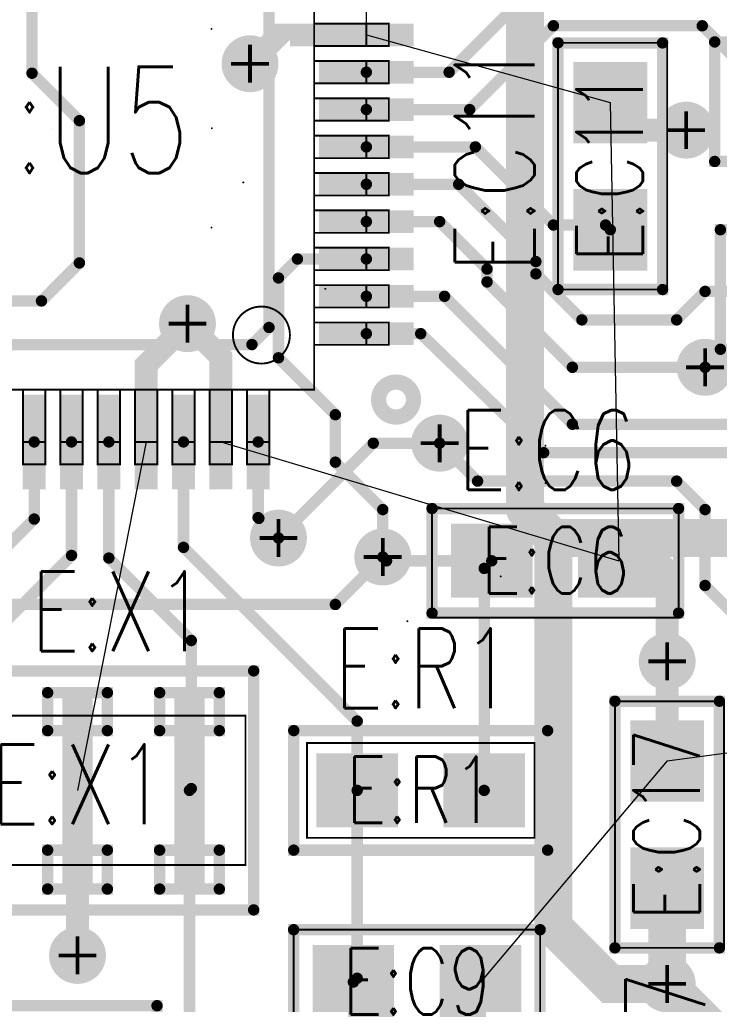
# Model space of a CAD drawing. Extents: x -4.8 to 11.7, y -3.6 to 8.1.
# Tile 12 of 53: x 2.004 to 2.373, y -0.041 to 0.478. Entities that reach past the tile are written whole.
import ezdxf
from ezdxf.enums import TextEntityAlignment as Align

# ---------------------------------------------------------------- set-up
doc = ezdxf.new("R2010")
doc.units = 0
for name, pattern in [('SIG_68', [2, 1, 1]), ('SIG_72', [2, 1, 1]), ('SIG_80', [2, 1, 1]), ('SIG_83', [2, 1, 1]), ('SIG_85', [2, 1, 1]), ('SIG_86', [2, 1, 1]), ('SIG_87', [2, 1, 1]), ('SIG_88', [2, 1, 1]), ('SIG_89', [2, 1, 1]), ('SIG_90', [2, 1, 1]), ('SIG_93', [2, 1, 1]), ('SIG_95', [2, 1, 1]), ('SIG_96', [2, 1, 1]), ('SIG_97', [2, 1, 1]), ('SIG_98', [2, 1, 1]), ('TRMIDX_0', [2, 1, 1]), ('TRMIDX_1', [2, 1, 1]), ('TRMIDX_10', [2, 1, 1]), ('TRMIDX_11', [2, 1, 1]), ('TRMIDX_13', [2, 1, 1]), ('TRMIDX_15', [2, 1, 1]), ('TRMIDX_2', [2, 1, 1]), ('TRMIDX_9', [2, 1, 1])]:
    doc.linetypes.add(name, pattern=pattern)
for name, color, linetype in [('DIMENSION7_119', 254, 'CONTINUOUS'), ('DRIL_NPLTE_THRU_01', 16, 'CONTINUOUS'), ('DRIL_NPLTE_THRU_04', 176, 'CONTINUOUS'), ('DRIL_PLTE_THRU_01', 16, 'CONTINUOUS'), ('DRIL_PLTE_THRU_04', 176, 'CONTINUOUS'), ('DRIL_SYMBOL', 254, 'CONTINUOUS'), ('LINK_00', 2, 'CONTINUOUS'), ('PADS_BOT', 5, 'CONTINUOUS'), ('PADS_INNER', 1, 'CONTINUOUS'), ('PADS_TOP', 1, 'CONTINUOUS'), ('PART_NAME_123', 255, 'CONTINUOUS'), ('PART_NAME_129', 2, 'CONTINUOUS'), ('PART_TOP_2DLINE_123', 255, 'CONTINUOUS'), ('PART_TOP_2DLINE_129', 2, 'CONTINUOUS'), ('PART_TOP_COPPER_01', 1, 'CONTINUOUS'), ('TAG_00', 254, 'CONTINUOUS'), ('TAG_01', 254, 'CONTINUOUS'), ('TRACE_01', 1, 'CONTINUOUS'), ('TRACE_04', 5, 'CONTINUOUS'), ('VIAPTS', 56, 'CONTINUOUS')]:
    doc.layers.add(name, color=color, linetype=linetype)
doc.styles.add('W0$001', font='simplex', dxfattribs={"width": 0.75})
doc.styles.add('W0$006', font='simplex', dxfattribs={"width": 0.75})

# ---------------------------------------------------------------- blocks, each defined once
blk = doc.blocks.new('SMOOTH_0$001')
at = {"const_width": 0.0005}
blk.add_lwpolyline([(-0.00025, 0, 1), (0.00025, 0, 1)], format="xyb", close=True, dxfattribs=at)
blk = doc.blocks.new('SMOOTH_0$006')
at = {"const_width": 0.003}
blk.add_lwpolyline([(-0.0015, 0, 1), (0.0015, 0, 1)], format="xyb", close=True, dxfattribs=at)
blk = doc.blocks.new('PART_BODY_TOP_222')
at = {"layer": 'DIMENSION7_119', "linetype": 'TRMIDX_15', "const_width": 0.001}
blk.add_lwpolyline([(-0.18701, 0.25984), (-0.18698, 0.25984)], dxfattribs=at)
at = {"layer": 'DIMENSION7_119', "linetype": 'TRMIDX_9', "const_width": 0.001}
blk.add_lwpolyline([(-0.23622, 0.23622), (-0.23619, 0.23622)], dxfattribs=at)
at = {"layer": 'DIMENSION7_119', "linetype": 'TRMIDX_11', "const_width": 0.001}
blk.add_lwpolyline([(-0.25984, 0.18701), (-0.25982, 0.18701)], dxfattribs=at)
at = {"layer": 'DIMENSION7_119', "linetype": 'TRMIDX_13', "const_width": 0.001}
blk.add_lwpolyline([(-0.25984, 0.18701), (-0.25982, 0.18701)], dxfattribs=at)
at = {"layer": 'DIMENSION7_119', "linetype": 'TRMIDX_10', "const_width": 0.001}
blk.add_lwpolyline([(-0.25984, 0.16732), (-0.25982, 0.16732)], dxfattribs=at)
at = {"layer": 'DIMENSION7_119', "linetype": 'TRMIDX_1', "const_width": 0.001}
for points in [[(-0.1437, 0.08465), (-0.14367, 0.08465)], [(-0.08366, 0.05236), (-0.08364, 0.05236)], [(-0.08366, 0.05236), (-0.08364, 0.05236)], [(-0.10047, 0.02854), (-0.10045, 0.02854)], [(-0.08386, 0), (-0.08383, 0)], [(-0.08366, -0.05236), (-0.08364, -0.05236)]]:
    blk.add_lwpolyline(points, dxfattribs=at)
at = {"layer": 'PART_TOP_2DLINE_123', "const_width": 0.008}
blk.add_lwpolyline([(-0.17178, 0.143, 1), (-0.19022, 0.143, 1)], format="xyb", close=True, dxfattribs=at)
at = {"layer": 'PART_TOP_2DLINE_123', "const_width": 0.006}
blk.add_lwpolyline([(-0.114, -0.114), (0.114, -0.114), (0.114, 0.114), (-0.105, 0.114), (-0.114, 0.105)], close=True, dxfattribs=at)
at = {"layer": 'PART_TOP_2DLINE_129', "const_width": 0.001}
for points in [[(-0.11417, 0.17717), (-0.11417, 0.1378), (-0.10236, 0.1378), (-0.10236, 0.17717)], [(-0.09449, 0.17717), (-0.09449, 0.1378), (-0.08268, 0.1378), (-0.08268, 0.17717)], [(-0.0748, 0.17717), (-0.0748, 0.1378), (-0.06299, 0.1378), (-0.06299, 0.17717)], [(-0.05512, 0.17717), (-0.05512, 0.1378), (-0.04331, 0.1378), (-0.04331, 0.17717)], [(-0.03543, 0.17717), (-0.03543, 0.1378), (-0.02362, 0.1378), (-0.02362, 0.17717)], [(-0.01575, 0.17717), (-0.01575, 0.1378), (-0.00394, 0.1378), (-0.00394, 0.17717)], [(0.00394, 0.17717), (0.00394, 0.1378), (0.01575, 0.1378), (0.01575, 0.17717)], [(-0.11417, 0.16535), (-0.11417, 0.1378), (-0.10236, 0.1378), (-0.10236, 0.16535)], [(-0.09449, 0.16535), (-0.09449, 0.1378), (-0.08268, 0.1378), (-0.08268, 0.16535)], [(-0.0748, 0.16535), (-0.0748, 0.1378), (-0.06299, 0.1378), (-0.06299, 0.16535)], [(-0.05512, 0.16535), (-0.05512, 0.1378), (-0.04331, 0.1378), (-0.04331, 0.16535)], [(-0.03543, 0.16535), (-0.03543, 0.1378), (-0.02362, 0.1378), (-0.02362, 0.16535)], [(-0.01575, 0.16535), (-0.01575, 0.1378), (-0.00394, 0.1378), (-0.00394, 0.16535)], [(0.00394, 0.16535), (0.00394, 0.1378), (0.01575, 0.1378), (0.01575, 0.16535)], [(-0.1378, -0.1378), (0.1378, -0.1378), (0.1378, 0.1378), (-0.1378, 0.1378)], [(-0.1378, 0.11417), (-0.17717, 0.11417), (-0.17717, 0.10236), (-0.1378, 0.10236)], [(-0.1378, 0.11417), (-0.16535, 0.11417), (-0.16535, 0.10236), (-0.1378, 0.10236)], [(-0.1378, 0.09449), (-0.17717, 0.09449), (-0.17717, 0.08268), (-0.1378, 0.08268)], [(-0.1378, 0.09449), (-0.16535, 0.09449), (-0.16535, 0.08268), (-0.1378, 0.08268)], [(-0.1378, 0.0748), (-0.17717, 0.0748), (-0.17717, 0.06299), (-0.1378, 0.06299)], [(-0.1378, 0.0748), (-0.16535, 0.0748), (-0.16535, 0.06299), (-0.1378, 0.06299)], [(-0.1378, 0.05512), (-0.17717, 0.05512), (-0.17717, 0.04331), (-0.1378, 0.04331)], [(-0.1378, 0.05512), (-0.16535, 0.05512), (-0.16535, 0.04331), (-0.1378, 0.04331)], [(-0.1378, 0.03543), (-0.17717, 0.03543), (-0.17717, 0.02362), (-0.1378, 0.02362)], [(-0.1378, 0.03543), (-0.16535, 0.03543), (-0.16535, 0.02362), (-0.1378, 0.02362)], [(-0.1378, 0.01575), (-0.17717, 0.01575), (-0.17717, 0.00394), (-0.1378, 0.00394)], [(-0.1378, 0.01575), (-0.16535, 0.01575), (-0.16535, 0.00394), (-0.1378, 0.00394)], [(-0.1378, -0.00394), (-0.17717, -0.00394), (-0.17717, -0.01575), (-0.1378, -0.01575)], [(-0.1378, -0.00394), (-0.16535, -0.00394), (-0.16535, -0.01575), (-0.1378, -0.01575)], [(-0.1378, -0.02362), (-0.17717, -0.02362), (-0.17717, -0.03543), (-0.1378, -0.03543)], [(-0.1378, -0.02362), (-0.16535, -0.02362), (-0.16535, -0.03543), (-0.1378, -0.03543)], [(-0.1378, -0.04331), (-0.17717, -0.04331), (-0.17717, -0.05512), (-0.1378, -0.05512)], [(-0.1378, -0.04331), (-0.16535, -0.04331), (-0.16535, -0.05512), (-0.1378, -0.05512)]]:
    blk.add_lwpolyline(points, close=True, dxfattribs=at)
blk.add_lwpolyline([(-0.12503, 0.109, 1), (-0.09497, 0.109, 1)], format="xyb", close=True, dxfattribs=at)
at = {"layer": 'TAG_00'}
blk.add_lwpolyline([(0, 0), (0, 0)], dxfattribs=at)
at = {"layer": 'TAG_01'}
blk.add_lwpolyline([(0, 0), (0, 0)], dxfattribs=at)
at = {"layer": 'DIMENSION7_119'}
for p in [(-0.18701, 0.25984), (-0.18698, 0.25984), (-0.23622, 0.23622), (-0.23619, 0.23622), (-0.25984, 0.18701), (-0.25984, 0.18701), (-0.25982, 0.18701), (-0.25982, 0.18701), (-0.25984, 0.16732), (-0.25982, 0.16732), (-0.1437, 0.08465), (-0.14367, 0.08465), (-0.08366, 0.05236), (-0.08366, 0.05236), (-0.08364, 0.05236), (-0.08364, 0.05236), (-0.10047, 0.02854), (-0.10045, 0.02854), (-0.08386, 0), (-0.08383, 0), (-0.08366, -0.05236), (-0.08364, -0.05236)]:
    blk.add_blockref('SMOOTH_0$001', p, dxfattribs=at)
at = {"layer": 'PART_TOP_2DLINE_123'}
for p in [(-0.105, 0.114), (-0.114, 0.105)]:
    blk.add_blockref('SMOOTH_0$006', p, dxfattribs=at)
at = {"layer": 'PART_TOP_2DLINE_129'}
for p in [(-0.11417, 0.17717), (-0.10236, 0.17717), (-0.09449, 0.17717), (-0.08268, 0.17717), (-0.0748, 0.17717), (-0.06299, 0.17717), (-0.05512, 0.17717), (-0.04331, 0.17717), (-0.03543, 0.17717), (-0.02362, 0.17717), (-0.01575, 0.17717), (-0.00394, 0.17717), (0.00394, 0.17717), (0.01575, 0.17717), (-0.11417, 0.16535), (-0.10236, 0.16535), (-0.09449, 0.16535), (-0.08268, 0.16535), (-0.0748, 0.16535), (-0.06299, 0.16535), (-0.05512, 0.16535), (-0.04331, 0.16535), (-0.03543, 0.16535), (-0.02362, 0.16535), (-0.01575, 0.16535), (-0.00394, 0.16535), (0.00394, 0.16535), (0.01575, 0.16535), (-0.1378, 0.1378), (-0.11417, 0.1378), (-0.11417, 0.1378), (-0.10236, 0.1378), (-0.10236, 0.1378), (-0.09449, 0.1378), (-0.09449, 0.1378), (-0.08268, 0.1378), (-0.08268, 0.1378), (-0.0748, 0.1378), (-0.0748, 0.1378), (-0.06299, 0.1378), (-0.06299, 0.1378), (-0.05512, 0.1378), (-0.05512, 0.1378), (-0.04331, 0.1378), (-0.04331, 0.1378), (-0.03543, 0.1378), (-0.03543, 0.1378), (-0.02362, 0.1378), (-0.02362, 0.1378), (-0.01575, 0.1378), (-0.01575, 0.1378), (-0.00394, 0.1378), (-0.00394, 0.1378), (0.00394, 0.1378), (0.00394, 0.1378), (0.01575, 0.1378), (0.01575, 0.1378), (-0.17717, 0.11417), (-0.16535, 0.11417), (-0.1378, 0.11417), (-0.1378, 0.11417), (-0.17717, 0.10236), (-0.16535, 0.10236), (-0.1378, 0.10236), (-0.1378, 0.10236), (-0.17717, 0.09449), (-0.16535, 0.09449), (-0.1378, 0.09449), (-0.1378, 0.09449), (-0.17717, 0.08268), (-0.16535, 0.08268), (-0.1378, 0.08268), (-0.1378, 0.08268), (-0.17717, 0.0748), (-0.16535, 0.0748), (-0.1378, 0.0748), (-0.1378, 0.0748), (-0.17717, 0.06299), (-0.16535, 0.06299), (-0.1378, 0.06299), (-0.1378, 0.06299), (-0.17717, 0.05512), (-0.16535, 0.05512), (-0.1378, 0.05512), (-0.1378, 0.05512), (-0.17717, 0.04331), (-0.16535, 0.04331), (-0.1378, 0.04331), (-0.1378, 0.04331), (-0.17717, 0.03543), (-0.16535, 0.03543), (-0.1378, 0.03543), (-0.1378, 0.03543), (-0.17717, 0.02362), (-0.16535, 0.02362), (-0.1378, 0.02362), (-0.1378, 0.02362), (-0.17717, 0.01575), (-0.16535, 0.01575), (-0.1378, 0.01575), (-0.1378, 0.01575), (-0.17717, 0.00394), (-0.16535, 0.00394), (-0.1378, 0.00394), (-0.1378, 0.00394), (-0.17717, -0.00394), (-0.16535, -0.00394), (-0.1378, -0.00394), (-0.1378, -0.00394), (-0.17717, -0.01575), (-0.16535, -0.01575), (-0.1378, -0.01575), (-0.1378, -0.01575), (-0.17717, -0.02362), (-0.16535, -0.02362), (-0.1378, -0.02362), (-0.1378, -0.02362), (-0.17717, -0.03543), (-0.16535, -0.03543), (-0.1378, -0.03543), (-0.1378, -0.03543), (-0.17717, -0.04331), (-0.16535, -0.04331), (-0.1378, -0.04331), (-0.1378, -0.04331), (-0.17717, -0.05512), (-0.16535, -0.05512), (-0.1378, -0.05512), (-0.1378, -0.05512)]:
    blk.add_blockref('SMOOTH_0$001', p, dxfattribs=at)
blk = doc.blocks.new('DRIL_HOLE_0')
blk.add_lwpolyline([(0, 0, 1), (0, 0, 1)], format="xyb", close=True)
blk = doc.blocks.new('PAD_0')
blk.add_lwpolyline([(0, 0, 1), (0, 0, 1)], format="xyb", close=True)
blk = doc.blocks.new('PAD_89')
at = {"const_width": 0.012}
blk.add_lwpolyline([(-0.025, 0), (0.025, 0)], dxfattribs=at)
blk = doc.blocks.new('STK_TOP_69')
at = {"layer": 'DRIL_NPLTE_THRU_01'}
blk.add_blockref('DRIL_HOLE_0', (0, 0), dxfattribs=at)
at = {"layer": 'DRIL_NPLTE_THRU_04'}
blk.add_blockref('DRIL_HOLE_0', (0, 0), dxfattribs=at)
at = {"layer": 'PADS_BOT'}
blk.add_blockref('PAD_0', (0, 0), dxfattribs=at)
at = {"layer": 'PADS_INNER'}
blk.add_blockref('PAD_0', (0, 0), dxfattribs=at)
at = {"layer": 'PADS_TOP'}
blk.add_blockref('PAD_89', (0, 0), dxfattribs=at)
blk = doc.blocks.new('STK_TOP_70')
at = {"layer": 'DRIL_NPLTE_THRU_01'}
blk.add_blockref('DRIL_HOLE_0', (0, 0), dxfattribs=at)
at = {"layer": 'DRIL_NPLTE_THRU_04'}
blk.add_blockref('DRIL_HOLE_0', (0, 0), dxfattribs=at)
at = {"layer": 'PADS_BOT'}
blk.add_blockref('PAD_0', (0, 0), dxfattribs=at)
at = {"layer": 'PADS_INNER'}
blk.add_blockref('PAD_0', (0, 0), dxfattribs=at)
at = {"layer": 'PADS_TOP', "rotation": 90}
blk.add_blockref('PAD_89', (0, 0), dxfattribs=at)
blk = doc.blocks.new('SYM_TOP_55')
for name, p in [('PART_BODY_TOP_222', (0, 0)), ('STK_TOP_70', (-0.10827, 0.16535)), ('STK_TOP_70', (-0.08858, 0.16535)), ('STK_TOP_70', (-0.0689, 0.16535)), ('STK_TOP_70', (-0.04921, 0.16535)), ('STK_TOP_70', (-0.02953, 0.16535)), ('STK_TOP_70', (-0.00984, 0.16535)), ('STK_TOP_70', (0.00984, 0.16535)), ('STK_TOP_69', (-0.16535, 0.10827)), ('STK_TOP_69', (-0.16535, 0.08858)), ('STK_TOP_69', (-0.16535, 0.0689)), ('STK_TOP_69', (-0.16535, 0.04921)), ('STK_TOP_69', (-0.16535, 0.02953)), ('STK_TOP_69', (-0.16535, 0.00984)), ('STK_TOP_69', (-0.16535, -0.00984)), ('STK_TOP_69', (-0.16535, -0.02953)), ('STK_TOP_69', (-0.16535, -0.04921))]:
    blk.add_blockref(name, p)
blk = doc.blocks.new('PART_TOP_120')
blk.add_blockref('SYM_TOP_55', (0, 0))
at = {"layer": 'PART_NAME_129', "style": 'W0$001', "width": 0.75}
blk.add_text('E:U5', height=0.056, rotation=180, dxfattribs=at).set_placement((-0.0084, -0.0044), align=Align.MIDDLE_CENTER)
blk = doc.blocks.new('PART_BODY_TOP_227')
at = {"layer": 'PART_TOP_2DLINE_123', "const_width": 0.006}
blk.add_lwpolyline([(-0.09291, 0.06299), (0.09291, 0.06299), (0.09291, -0.06299), (-0.09291, -0.06299)], close=True, dxfattribs=at)
blk.add_lwpolyline([(0.074, -0.071, 1), (0.084, -0.071, 1)], format="xyb", close=True, dxfattribs=at)
at = {"layer": 'PART_TOP_2DLINE_129', "const_width": 0.001}
blk.add_lwpolyline([(-0.08858, 0.03937), (0.08858, 0.03937), (0.08858, -0.03937), (-0.08858, -0.03937)], close=True, dxfattribs=at)
blk.add_lwpolyline([(0.05, -0.02, 1), (0.06, -0.02, 1)], format="xyb", close=True, dxfattribs=at)
at = {"layer": 'PART_TOP_COPPER_01', "linetype": 'TRMIDX_2', "const_width": 0.006}
for points in [[(-0.0748, 0.052), (-0.04331, 0.052), (-0.04331, 0.0315), (-0.0748, 0.0315)], [(-0.0748, -0.0315), (-0.04331, -0.0315), (-0.04331, -0.0515), (-0.0748, -0.0515)]]:
    blk.add_lwpolyline(points, close=True, dxfattribs=at)
at = {"layer": 'PART_TOP_COPPER_01', "linetype": 'TRMIDX_1', "const_width": 0.006}
for points in [[(-0.01575, 0.052), (0.01575, 0.052), (0.01575, 0.0315), (-0.01575, 0.0315)], [(-0.01575, -0.0315), (0.01575, -0.0315), (0.01575, -0.0515), (-0.01575, -0.0515)]]:
    blk.add_lwpolyline(points, close=True, dxfattribs=at)
at = {"layer": 'PART_TOP_COPPER_01', "linetype": 'TRMIDX_0', "const_width": 0.006}
for points in [[(0.04331, 0.052), (0.0748, 0.052), (0.0748, 0.0315), (0.04331, 0.0315)], [(0.04331, -0.0315), (0.0748, -0.0315), (0.0748, -0.0515), (0.04331, -0.0515)]]:
    blk.add_lwpolyline(points, close=True, dxfattribs=at)
at = {"layer": 'PART_TOP_2DLINE_123'}
for p in [(-0.09291, 0.06299), (0.09291, 0.06299), (-0.09291, -0.06299), (0.09291, -0.06299)]:
    blk.add_blockref('SMOOTH_0$006', p, dxfattribs=at)
at = {"layer": 'PART_TOP_2DLINE_129'}
for p in [(-0.08858, 0.03937), (0.08858, 0.03937), (-0.08858, -0.03937), (0.08858, -0.03937)]:
    blk.add_blockref('SMOOTH_0$001', p, dxfattribs=at)
at = {"layer": 'PART_TOP_COPPER_01'}
for p in [(-0.0748, 0.052), (-0.04331, 0.052), (-0.01575, 0.052), (0.01575, 0.052), (0.04331, 0.052), (0.0748, 0.052), (-0.0748, 0.0315), (-0.04331, 0.0315), (-0.01575, 0.0315), (0.01575, 0.0315), (0.04331, 0.0315), (0.0748, 0.0315), (-0.0748, -0.0315), (-0.04331, -0.0315), (-0.01575, -0.0315), (0.01575, -0.0315), (0.04331, -0.0315), (0.0748, -0.0315), (-0.0748, -0.0515), (-0.04331, -0.0515), (-0.01575, -0.0515), (0.01575, -0.0515), (0.04331, -0.0515), (0.0748, -0.0515)]:
    blk.add_blockref('SMOOTH_0$006', p, dxfattribs=at)
blk = doc.blocks.new('PAD_96')
at = {"const_width": 0.016}
blk.add_lwpolyline([(-0.0515, 0), (0.0515, 0)], dxfattribs=at)
blk = doc.blocks.new('STK_TOP_74')
at = {"layer": 'DRIL_PLTE_THRU_01'}
blk.add_blockref('DRIL_HOLE_0', (0, 0), dxfattribs=at)
at = {"layer": 'DRIL_PLTE_THRU_04'}
blk.add_blockref('DRIL_HOLE_0', (0, 0), dxfattribs=at)
at = {"layer": 'PADS_BOT'}
blk.add_blockref('PAD_0', (0, 0), dxfattribs=at)
at = {"layer": 'PADS_INNER'}
blk.add_blockref('PAD_0', (0, 0), dxfattribs=at)
at = {"layer": 'PADS_TOP', "rotation": 90}
blk.add_blockref('PAD_96', (0, 0), dxfattribs=at)
blk = doc.blocks.new('SYM_TOP_60')
for name, p in [('PART_BODY_TOP_227', (0, 0)), ('STK_TOP_74', (-0.05906, 0)), ('STK_TOP_74', (0, 0)), ('STK_TOP_74', (0.05906, 0))]:
    blk.add_blockref(name, p)
blk = doc.blocks.new('PART_TOP_125')
blk.add_blockref('SYM_TOP_60', (0, 0))
at = {"layer": 'PART_NAME_123', "style": 'W0$006', "width": 0.75}
blk.add_text('E:X1', height=0.042, rotation=180, dxfattribs=at).set_placement((0.0246, -0.0734))
at = {"layer": 'PART_NAME_129', "style": 'W0$001', "width": 0.75}
blk.add_text('E:X1', height=0.042, rotation=180, dxfattribs=at).set_placement((-0.0008, -0.0032), align=Align.MIDDLE_CENTER)
blk = doc.blocks.new('PART_BODY_TOP_229')
at = {"layer": 'PART_TOP_2DLINE_123', "const_width": 0.006}
blk.add_lwpolyline([(-0.06693, -0.0315), (0.06693, -0.0315), (0.06693, 0.0315), (-0.06693, 0.0315)], close=True, dxfattribs=at)
at = {"layer": 'PART_TOP_2DLINE_129', "const_width": 0.001}
blk.add_lwpolyline([(-0.06, -0.025), (0.06, -0.025), (0.06, 0.025), (-0.06, 0.025)], close=True, dxfattribs=at)
at = {"layer": 'PART_TOP_2DLINE_123'}
for p in [(-0.06693, 0.0315), (0.06693, 0.0315), (-0.06693, -0.0315), (0.06693, -0.0315)]:
    blk.add_blockref('SMOOTH_0$006', p, dxfattribs=at)
at = {"layer": 'PART_TOP_2DLINE_129'}
for p in [(-0.06, 0.025), (0.06, 0.025), (-0.06, -0.025), (0.06, -0.025)]:
    blk.add_blockref('SMOOTH_0$001', p, dxfattribs=at)
blk = doc.blocks.new('PAD_98')
at = {"const_width": 0.039}
blk.add_lwpolyline([(-0.0215, 0), (0.0215, 0)], dxfattribs=at)
blk = doc.blocks.new('STK_TOP_49')
at = {"layer": 'DRIL_PLTE_THRU_01'}
blk.add_blockref('DRIL_HOLE_0', (0, 0), dxfattribs=at)
at = {"layer": 'DRIL_PLTE_THRU_04'}
blk.add_blockref('DRIL_HOLE_0', (0, 0), dxfattribs=at)
at = {"layer": 'PADS_BOT'}
blk.add_blockref('PAD_0', (0, 0), dxfattribs=at)
at = {"layer": 'PADS_INNER'}
blk.add_blockref('PAD_0', (0, 0), dxfattribs=at)
at = {"layer": 'PADS_TOP'}
blk.add_blockref('PAD_98', (0, 0), dxfattribs=at)
blk = doc.blocks.new('SYM_TOP_62')
for name, p in [('PART_BODY_TOP_229', (0, 0)), ('STK_TOP_49', (-0.0335, 0)), ('STK_TOP_49', (0.0335, 0))]:
    blk.add_blockref(name, p)
blk = doc.blocks.new('PART_TOP_126')
blk.add_blockref('SYM_TOP_62', (0, 0))
at = {"layer": 'PART_NAME_123', "style": 'W0$006', "width": 0.75}
blk.add_text('E:R1', height=0.042, dxfattribs=at).set_placement((-0.0456, 0.0434))
at = {"layer": 'PART_NAME_129', "style": 'W0$001', "width": 0.75}
blk.add_text('E:R1', height=0.035, dxfattribs=at).set_placement((0, 0.00033), align=Align.MIDDLE_CENTER)
blk = doc.blocks.new('PART_TOP_131')
blk.add_blockref('SYM_TOP_62', (0, 0))
at = {"layer": 'PART_NAME_123', "style": 'W0$006', "width": 0.75}
blk.add_text('E:R7', height=0.042, rotation=180, dxfattribs=at).set_placement((-0.0824, 0.0196))
at = {"layer": 'PART_NAME_129', "style": 'W0$001', "width": 0.75}
blk.add_text('E:R7', height=0.035, rotation=180, dxfattribs=at).set_placement((-0.0024, -0.0054), align=Align.MIDDLE_CENTER)
blk = doc.blocks.new('PART_TOP_132')
blk.add_blockref('SYM_TOP_62', (0, 0))
at = {"layer": 'PART_NAME_123', "style": 'W0$006', "width": 0.75}
blk.add_text('E:R5', height=0.042, rotation=180, dxfattribs=at).set_placement((-0.0794, 0.0206))
at = {"layer": 'PART_NAME_129', "style": 'W0$001', "width": 0.75}
blk.add_text('E:R5', height=0.035, rotation=180, dxfattribs=at).set_placement((-0.0044, -0.0044), align=Align.MIDDLE_CENTER)
blk = doc.blocks.new('PART_TOP_133')
blk.add_blockref('SYM_TOP_62', (0, 0))
at = {"layer": 'PART_NAME_123', "style": 'W0$006', "width": 0.75}
blk.add_text('E:R4', height=0.042, dxfattribs=at).set_placement((-0.0396, -0.0816))
at = {"layer": 'PART_NAME_129', "style": 'W0$001', "width": 0.75}
blk.add_text('E:R4', height=0.035, dxfattribs=at).set_placement((0, 0.00033), align=Align.MIDDLE_CENTER)
blk = doc.blocks.new('PART_BODY_TOP_203')
at = {"layer": 'PART_TOP_2DLINE_123', "const_width": 0.006}
blk.add_lwpolyline([(-0.065, -0.02756), (0.065, -0.02756), (0.065, 0.02756), (-0.065, 0.02756)], close=True, dxfattribs=at)
at = {"layer": 'PART_TOP_2DLINE_129', "const_width": 0.001}
blk.add_lwpolyline([(-0.065, -0.03), (0.065, -0.03), (0.065, 0.02756), (-0.065, 0.02756)], close=True, dxfattribs=at)
at = {"layer": 'PART_TOP_2DLINE_123'}
for p in [(-0.065, 0.02756), (0.065, 0.02756), (-0.065, -0.02756), (0.065, -0.02756)]:
    blk.add_blockref('SMOOTH_0$006', p, dxfattribs=at)
at = {"layer": 'PART_TOP_2DLINE_129'}
for p in [(-0.065, 0.02756), (0.065, 0.02756), (-0.065, -0.03), (0.065, -0.03)]:
    blk.add_blockref('SMOOTH_0$001', p, dxfattribs=at)
blk = doc.blocks.new('SYM_TOP_36')
for name, p in [('PART_BODY_TOP_203', (0, 0)), ('STK_TOP_49', (-0.0335, 0)), ('STK_TOP_49', (0.0335, 0))]:
    blk.add_blockref(name, p)
blk = doc.blocks.new('PART_TOP_229')
blk.add_blockref('SYM_TOP_36', (0, 0))
at = {"layer": 'PART_NAME_123', "style": 'W0$006', "width": 0.75}
blk.add_text('E:C11', height=0.042, dxfattribs=at).set_placement((-0.056, 0.04))
at = {"layer": 'PART_NAME_129', "style": 'W0$001', "width": 0.75}
blk.add_text('E:C11', height=0.035, dxfattribs=at).set_placement((0, 0.00033), align=Align.MIDDLE_CENTER)
blk = doc.blocks.new('PART_TOP_235')
blk.add_blockref('SYM_TOP_36', (0, 0))
at = {"layer": 'PART_NAME_123', "style": 'W0$006', "width": 0.75}
blk.add_text('E:C17', height=0.042, dxfattribs=at).set_placement((-0.199, -0.02))
at = {"layer": 'PART_NAME_129', "style": 'W0$001', "width": 0.75}
blk.add_text('E:C17', height=0.035, dxfattribs=at).set_placement((0, 0.00033), align=Align.MIDDLE_CENTER)
blk = doc.blocks.new('PART_TOP_242')
blk.add_blockref('SYM_TOP_36', (0, 0))
at = {"layer": 'PART_NAME_123', "style": 'W0$006', "width": 0.75}
blk.add_text('E:C6', height=0.042, dxfattribs=at).set_placement((-0.0516, 0.0374))
at = {"layer": 'PART_NAME_129', "style": 'W0$001', "width": 0.75}
blk.add_text('E:C6', height=0.035, dxfattribs=at).set_placement((0, 0.00033), align=Align.MIDDLE_CENTER)
blk = doc.blocks.new('PART_TOP_245')
blk.add_blockref('SYM_TOP_36', (0, 0))
at = {"layer": 'PART_NAME_123', "style": 'W0$006', "width": 0.75}
blk.add_text('E:C9', height=0.042, dxfattribs=at).set_placement((-0.0536, -0.0806))
at = {"layer": 'PART_NAME_129', "style": 'W0$001', "width": 0.75}
blk.add_text('E:C9', height=0.035, dxfattribs=at).set_placement((0, 0.00033), align=Align.MIDDLE_CENTER)
blk = doc.blocks.new('SMOOTH_0$012')
at = {"const_width": 0.006}
blk.add_lwpolyline([(-0.003, 0, 1), (0.003, 0, 1)], format="xyb", close=True, dxfattribs=at)
blk = doc.blocks.new('TRACE_822')
at = {"layer": 'TRACE_01', "linetype": 'SIG_68', "const_width": 0.012}
blk.add_lwpolyline([(2.2471, -0.0789), (2.2471, -0.0294)], dxfattribs=at)
at = {"layer": 'TRACE_01'}
for p in [(2.2471, -0.0294), (2.2471, -0.0789)]:
    blk.add_blockref('SMOOTH_0$012', p, dxfattribs=at)
blk = doc.blocks.new('SMOOTH_0$02')
at = {"const_width": 0.01}
blk.add_lwpolyline([(-0.005, 0, 1), (0.005, 0, 1)], format="xyb", close=True, dxfattribs=at)
blk = doc.blocks.new('DRIL_SYMBOL_0$013')
at = {"layer": 'DRIL_SYMBOL', "const_width": 0.002}
for points in [[(0, -0.01), (0, 0.01)], [(-0.01, 0), (0.01, 0)]]:
    blk.add_lwpolyline(points, dxfattribs=at)
blk = doc.blocks.new('DRIL_HOLE_0$013')
at = {"const_width": 0.0065}
blk.add_lwpolyline([(-0.00325, 0, 1), (0.00325, 0, 1)], format="xyb", close=True, dxfattribs=at)
blk.add_blockref('DRIL_SYMBOL_0$013', (0, 0))
blk = doc.blocks.new('PAD_180')
at = {"const_width": 0.015}
blk.add_lwpolyline([(0, -0.0075, 1), (0, 0.0075, 1)], format="xyb", close=True, dxfattribs=at)
blk = doc.blocks.new('STK_TOP_5')
at = {"layer": 'DRIL_PLTE_THRU_01'}
blk.add_blockref('DRIL_HOLE_0$013', (0, 0), dxfattribs=at)
at = {"layer": 'DRIL_PLTE_THRU_04'}
blk.add_blockref('DRIL_HOLE_0$013', (0, 0), dxfattribs=at)
at = {"layer": 'PADS_BOT'}
blk.add_blockref('PAD_180', (0, 0), dxfattribs=at)
at = {"layer": 'PADS_INNER'}
blk.add_blockref('PAD_180', (0, 0), dxfattribs=at)
at = {"layer": 'PADS_TOP'}
blk.add_blockref('PAD_180', (0, 0), dxfattribs=at)
blk = doc.blocks.new('SYM_TOP_4')
blk.add_blockref('STK_TOP_5', (0, 0))

msp = doc.modelspace()

# ---------------------------------------------------------------- linework, layer by layer
at = {"layer": 'LINK_00', "linetype": 'SIG_68'}
for p, q in [((2.18695, 0.46981), (2.18695, 0.4895)), ((2.18695, 0.46981), (2.3156, 0.4341)), ((2.3156, 0.4341), (2.3201, 0.1926)), ((2.07081, 0.25525), (2.0346, 0.0716)), ((2.11018, 0.25525), (2.3201, 0.1926)), ((2.3456, 0.0871), (2.4676, 0.1036)), ((2.3456, 0.0871), (2.2471, -0.0294))]:
    msp.add_line(p, q, dxfattribs=at)
at = {"layer": 'TRACE_01', "linetype": 'SIG_90', "const_width": 0.006}
msp.add_lwpolyline([(2.18695, 0.45013), (2.2306, 0.45013), (2.30007, 0.5196), (2.4021, 0.5196)], dxfattribs=at)
at = {"layer": 'TRACE_01', "linetype": 'SIG_89', "const_width": 0.006}
for points in [[(2.18695, 0.43044), (2.24144, 0.43044), (2.2856, 0.4746), (2.3641, 0.4746)], [(2.4041, 0.4346), (2.3641, 0.4746)]]:
    msp.add_lwpolyline(points, dxfattribs=at)
at = {"layer": 'TRACE_01', "linetype": 'SIG_68', "const_width": 0.012}
for points in [[(2.1256, 0.4546), (2.1406, 0.4696), (2.1406, 0.46981), (2.18695, 0.46981)], [(2.3556, 0.4196), (2.3156, 0.4196), (2.3156, 0.4341)], [(2.07081, 0.25525), (2.07081, 0.29581), (2.0926, 0.3176)], [(2.11018, 0.25525), (2.11018, 0.30002), (2.0926, 0.3176)], [(2.3456, 0.1396), (2.3456, 0.1876), (2.3406, 0.1926), (2.3201, 0.1926)], [(2.3456, 0.0871), (2.3456, 0.1396)], [(2.0346, -0.0154), (2.0346, 0.0716)]]:
    msp.add_lwpolyline(points, dxfattribs=at)
at = {"layer": 'TRACE_01', "linetype": 'SIG_88', "const_width": 0.006}
msp.add_lwpolyline([(2.3156, 0.3671), (2.3131, 0.3696), (2.2856, 0.3696), (2.24444, 0.41076), (2.18695, 0.41076)], dxfattribs=at)
at = {"layer": 'TRACE_01', "linetype": 'SIG_87', "const_width": 0.006}
for points in [[(2.3006, 0.3196), (2.27634, 0.34386), (2.27634, 0.35034), (2.2356, 0.39107), (2.18695, 0.39107)], [(2.3006, 0.3196), (2.3506, 0.3196), (2.3656, 0.3346), (2.4061, 0.3346), (2.4071, 0.3356)]]:
    msp.add_lwpolyline(points, dxfattribs=at)
at = {"layer": 'TRACE_01', "linetype": 'SIG_72', "const_width": 0.006}
msp.add_lwpolyline([(2.3656, 0.2946), (2.2956, 0.2946), (2.2506, 0.3396), (2.2506, 0.34639), (2.2256, 0.37139), (2.18695, 0.37139)], dxfattribs=at)
at = {"layer": 'TRACE_01', "linetype": 'SIG_83', "const_width": 0.006}
for points in [[(2.1956, 0.1946), (2.1956, 0.2196), (2.1706, 0.2446), (2.1706, 0.2696), (2.1406, 0.2996), (2.1406, 0.3417), (2.1506, 0.3517), (2.18695, 0.3517)], [(1.9006, 0.1946), (1.99176, 0.1946), (2.01176, 0.2146), (2.01176, 0.25525)], [(2.2531, 0.1926), (2.1976, 0.1926), (2.1956, 0.1946)], [(2.2491, 0.0716), (2.2491, 0.1886), (2.2531, 0.1926)]]:
    msp.add_lwpolyline(points, dxfattribs=at)
at = {"layer": 'TRACE_01', "linetype": 'SIG_86', "const_width": 0.006}
msp.add_lwpolyline([(2.4006, 0.2646), (2.2956, 0.2646), (2.22818, 0.33202), (2.18695, 0.33202)], dxfattribs=at)
at = {"layer": 'TRACE_01', "linetype": 'SIG_85', "const_width": 0.006}
msp.add_lwpolyline([(2.505, 0.2056), (2.505, 0.2396), (2.495, 0.2496), (2.28043, 0.2496), (2.2156, 0.31233), (2.18695, 0.31233)], dxfattribs=at)
at = {"layer": 'TRACE_01', "linetype": 'SIG_95', "const_width": 0.006}
msp.add_lwpolyline([(1.97554, 0.0716), (1.9756, 0.07166), (1.9756, 0.1396), (2.03144, 0.19544), (2.03144, 0.25525)], dxfattribs=at)
at = {"layer": 'TRACE_01', "linetype": 'SIG_96', "const_width": 0.006}
for points in [[(2.09366, 0.0716), (2.0946, 0.07254), (2.0946, 0.1506), (2.05113, 0.19407), (2.05113, 0.25525)], [(2.0451, -0.0754), (2.08366, -0.0754), (2.09366, -0.0654), (2.09366, 0.0716)]]:
    msp.add_lwpolyline(points, dxfattribs=at)
at = {"layer": 'TRACE_01', "linetype": 'SIG_97', "const_width": 0.006}
for points in [[(2.1821, 0.0716), (2.1821, 0.1081), (2.0905, 0.1997), (2.0905, 0.25525)], [(2.1801, -0.0294), (2.1821, -0.0274), (2.1821, 0.0716)]]:
    msp.add_lwpolyline(points, dxfattribs=at)
at = {"layer": 'TRACE_01', "linetype": 'SIG_98', "const_width": 0.006}
for points in [[(2.1406, 0.2046), (2.13024, 0.21496), (2.13024, 0.21497), (2.12987, 0.21535), (2.12987, 0.25525)], [(2.3906, 0.1546), (2.3656, 0.1796), (2.3656, 0.2196), (2.3506, 0.2346), (2.2456, 0.2346), (2.2256, 0.2546)]]:
    msp.add_lwpolyline(points, dxfattribs=at)
at = {"layer": 'TRACE_01', "linetype": 'SIG_80', "const_width": 0.02}
msp.add_lwpolyline([(2.3456, -0.0304), (2.3456, 0.0201)], dxfattribs=at)
at = {"layer": 'TRACE_04', "linetype": 'SIG_93', "const_width": 0.006}
for points in [[(2.0106, 0.4496), (2.0106, 0.6596), (2.0756, 0.7246), (2.0756, 0.7596)], [(2.0106, 0.4496), (2.0356, 0.4246), (2.0356, 0.3496)], [(1.9506, 0.3296), (2.0156, 0.3296), (2.0356, 0.3496)]]:
    msp.add_lwpolyline(points, dxfattribs=at)
at = {"layer": 'TRACE_04', "linetype": 'SIG_80', "const_width": 0.02}
for points in [[(2.2706, 0.2196), (2.2706, 0.5246), (2.3356, 0.5896)], [(2.2706, 0.2196), (2.2856, 0.2046), (2.3906, 0.2046)], [(2.2706, 0.2196), (2.2856, 0.2046), (2.2856, -0.0004), (2.3156, -0.0304), (2.3456, -0.0304)], [(2.3456, -0.0304), (2.4356, -0.1204), (2.5106, -0.1204)]]:
    msp.add_lwpolyline(points, dxfattribs=at)
at = {"layer": 'TRACE_04', "linetype": 'SIG_72', "const_width": 0.006}
msp.add_lwpolyline([(2.3656, 0.2946), (2.4106, 0.2946), (2.4556, 0.3396), (2.5706, 0.3396), (2.5906, 0.3196), (2.5906, 0.1426), (2.6466, 0.0866)], dxfattribs=at)
at = {"layer": 'TRACE_04', "linetype": 'SIG_98', "const_width": 0.006}
msp.add_lwpolyline([(2.1406, 0.2046), (2.1906, 0.2546), (2.2256, 0.2546)], dxfattribs=at)
at = {"layer": 'TRACE_04', "linetype": 'SIG_83', "const_width": 0.006}
msp.add_lwpolyline([(1.9006, 0.1946), (1.9506, 0.1946), (1.9756, 0.1696), (2.1706, 0.1696), (2.1956, 0.1946)], dxfattribs=at)

# ---------------------------------------------------------------- block references
for name, p, rotation in [('PART_TOP_120', (2.0216, 0.4206), 180), ('PART_TOP_229', (2.3156, 0.4006), 90), ('PART_TOP_131', (2.4376, 0.4346), 180), ('PART_TOP_132', (2.4406, 0.3356), 180), ('PART_TOP_125', (2.0346, 0.0716), 180), ('PART_TOP_235', (2.3456, 0.0536), 90)]:
    msp.add_blockref(name, p, dxfattribs=dict(rotation=rotation))
for name, p in [('PART_TOP_242', (2.2866, 0.1926)), ('PART_TOP_126', (2.2156, 0.0716)), ('PART_TOP_245', (2.2136, -0.0294)), ('TRACE_822', (0, 0)), ('PART_TOP_133', (2.0096, -0.0734))]:
    msp.add_blockref(name, p)
at = {"layer": 'TRACE_01'}
for name, p in [('SMOOTH_0$006', (2.2856, 0.4746)), ('SMOOTH_0$006', (2.3641, 0.4746)), ('SMOOTH_0$006', (2.3641, 0.4746)), ('SMOOTH_0$012', (2.1406, 0.46981)), ('SMOOTH_0$012', (2.1406, 0.4696)), ('SMOOTH_0$012', (2.18695, 0.46981)), ('SMOOTH_0$012', (2.1256, 0.4546)), ('SMOOTH_0$006', (2.18695, 0.45013)), ('SMOOTH_0$006', (2.2306, 0.45013)), ('SMOOTH_0$012', (2.3156, 0.4341)), ('SMOOTH_0$006', (2.18695, 0.43044)), ('SMOOTH_0$006', (2.24144, 0.43044)), ('SMOOTH_0$012', (2.3156, 0.4196)), ('SMOOTH_0$012', (2.3556, 0.4196)), ('SMOOTH_0$006', (2.18695, 0.41076)), ('SMOOTH_0$006', (2.24444, 0.41076)), ('SMOOTH_0$006', (2.18695, 0.39107)), ('SMOOTH_0$006', (2.2356, 0.39107)), ('SMOOTH_0$006', (2.18695, 0.37139)), ('SMOOTH_0$006', (2.2256, 0.37139)), ('SMOOTH_0$006', (2.2856, 0.3696)), ('SMOOTH_0$006', (2.3131, 0.3696)), ('SMOOTH_0$006', (2.3156, 0.3671)), ('SMOOTH_0$006', (2.1506, 0.3517)), ('SMOOTH_0$006', (2.18695, 0.3517)), ('SMOOTH_0$006', (2.27634, 0.35034)), ('SMOOTH_0$006', (2.2506, 0.34639)), ('SMOOTH_0$006', (2.1406, 0.3417)), ('SMOOTH_0$006', (2.2506, 0.3396)), ('SMOOTH_0$006', (2.27634, 0.34386)), ('SMOOTH_0$006', (2.3656, 0.3346)), ('SMOOTH_0$006', (2.18695, 0.33202)), ('SMOOTH_0$006', (2.22818, 0.33202)), ('SMOOTH_0$012', (2.0926, 0.3176)), ('SMOOTH_0$012', (2.0926, 0.3176)), ('SMOOTH_0$006', (2.3006, 0.3196)), ('SMOOTH_0$006', (2.3006, 0.3196)), ('SMOOTH_0$006', (2.3506, 0.3196)), ('SMOOTH_0$006', (2.18695, 0.31233)), ('SMOOTH_0$006', (2.2156, 0.31233)), ('SMOOTH_0$012', (2.07081, 0.29581)), ('SMOOTH_0$012', (2.11018, 0.30002)), ('SMOOTH_0$006', (2.1406, 0.2996)), ('SMOOTH_0$006', (2.2956, 0.2946)), ('SMOOTH_0$006', (2.3656, 0.2946)), ('SMOOTH_0$006', (2.1706, 0.2696)), ('SMOOTH_0$006', (2.2956, 0.2646)), ('SMOOTH_0$012', (2.07081, 0.25525)), ('SMOOTH_0$012', (2.11018, 0.25525)), ('SMOOTH_0$006', (2.01176, 0.25525)), ('SMOOTH_0$006', (2.03144, 0.25525)), ('SMOOTH_0$006', (2.05113, 0.25525)), ('SMOOTH_0$006', (2.0905, 0.25525)), ('SMOOTH_0$006', (2.12987, 0.25525)), ('SMOOTH_0$006', (2.2256, 0.2546)), ('SMOOTH_0$006', (2.28043, 0.2496)), ('SMOOTH_0$006', (2.1706, 0.2446)), ('SMOOTH_0$006', (2.2456, 0.2346)), ('SMOOTH_0$006', (2.3506, 0.2346)), ('SMOOTH_0$006', (2.12987, 0.21535)), ('SMOOTH_0$006', (2.13024, 0.21497)), ('SMOOTH_0$006', (2.1956, 0.2196)), ('SMOOTH_0$006', (2.3656, 0.2196)), ('SMOOTH_0$006', (2.01176, 0.2146)), ('SMOOTH_0$006', (2.13024, 0.21496)), ('SMOOTH_0$006', (2.1406, 0.2046)), ('SMOOTH_0$006', (2.0905, 0.1997)), ('SMOOTH_0$006', (2.03144, 0.19544)), ('SMOOTH_0$006', (2.1956, 0.1946)), ('SMOOTH_0$006', (2.1956, 0.1946)), ('SMOOTH_0$012', (2.3201, 0.1926)), ('SMOOTH_0$012', (2.3406, 0.1926)), ('SMOOTH_0$006', (2.05113, 0.19407)), ('SMOOTH_0$006', (2.1976, 0.1926)), ('SMOOTH_0$006', (2.2531, 0.1926)), ('SMOOTH_0$006', (2.2531, 0.1926)), ('SMOOTH_0$012', (2.3456, 0.1876)), ('SMOOTH_0$006', (2.2491, 0.1886)), ('SMOOTH_0$006', (2.3656, 0.1796)), ('SMOOTH_0$006', (2.0946, 0.1506)), ('SMOOTH_0$012', (2.3456, 0.1396)), ('SMOOTH_0$012', (2.3456, 0.1396)), ('SMOOTH_0$006', (2.1821, 0.1081)), ('SMOOTH_0$012', (2.3456, 0.0871)), ('SMOOTH_0$012', (2.0346, 0.0716)), ('SMOOTH_0$006', (2.09366, 0.0716)), ('SMOOTH_0$006', (2.09366, 0.0716)), ('SMOOTH_0$006', (2.0946, 0.07254)), ('SMOOTH_0$006', (2.1821, 0.0716)), ('SMOOTH_0$006', (2.1821, 0.0716)), ('SMOOTH_0$006', (2.2491, 0.0716)), ('SMOOTH_0$02', (2.3456, 0.0201)), ('SMOOTH_0$012', (2.0346, -0.0154)), ('SMOOTH_0$02', (2.3456, -0.0304)), ('SMOOTH_0$006', (2.1821, -0.0274)), ('SMOOTH_0$006', (2.1801, -0.0294))]:
    msp.add_blockref(name, p, dxfattribs=at)
at = {"layer": 'TRACE_04'}
for name, p in [('SMOOTH_0$006', (2.0106, 0.4496)), ('SMOOTH_0$006', (2.0106, 0.4496)), ('SMOOTH_0$006', (2.0356, 0.4246)), ('SMOOTH_0$006', (2.0356, 0.3496)), ('SMOOTH_0$006', (2.0356, 0.3496)), ('SMOOTH_0$006', (2.0156, 0.3296)), ('SMOOTH_0$006', (2.3656, 0.2946)), ('SMOOTH_0$006', (2.1906, 0.2546)), ('SMOOTH_0$006', (2.2256, 0.2546)), ('SMOOTH_0$02', (2.2706, 0.2196)), ('SMOOTH_0$02', (2.2706, 0.2196)), ('SMOOTH_0$02', (2.2706, 0.2196)), ('SMOOTH_0$02', (2.2856, 0.2046)), ('SMOOTH_0$02', (2.2856, 0.2046)), ('SMOOTH_0$006', (2.1406, 0.2046)), ('SMOOTH_0$006', (2.1956, 0.1946)), ('SMOOTH_0$006', (2.1706, 0.1696)), ('SMOOTH_0$02', (2.2856, -0.0004)), ('SMOOTH_0$02', (2.3156, -0.0304)), ('SMOOTH_0$02', (2.3456, -0.0304)), ('SMOOTH_0$02', (2.3456, -0.0304))]:
    msp.add_blockref(name, p, dxfattribs=at)
at = {"layer": 'VIAPTS', "linetype": 'SIG_68'}
for p in [(2.1256, 0.4546), (2.3556, 0.4196), (2.0926, 0.3176), (2.3456, 0.1396), (2.0346, -0.0154)]:
    msp.add_blockref('SYM_TOP_4', p, dxfattribs=at)
at = {"layer": 'VIAPTS', "linetype": 'SIG_72'}
msp.add_blockref('SYM_TOP_4', (2.3656, 0.2946), dxfattribs=at)
at = {"layer": 'VIAPTS', "linetype": 'SIG_98'}
for p in [(2.2256, 0.2546), (2.1406, 0.2046)]:
    msp.add_blockref('SYM_TOP_4', p, dxfattribs=at)
at = {"layer": 'VIAPTS', "linetype": 'SIG_83'}
msp.add_blockref('SYM_TOP_4', (2.1956, 0.1946), dxfattribs=at)
at = {"layer": 'VIAPTS', "linetype": 'SIG_80'}
msp.add_blockref('SYM_TOP_4', (2.3456, -0.0304), dxfattribs=at)

doc.saveas('drawing.dxf')
